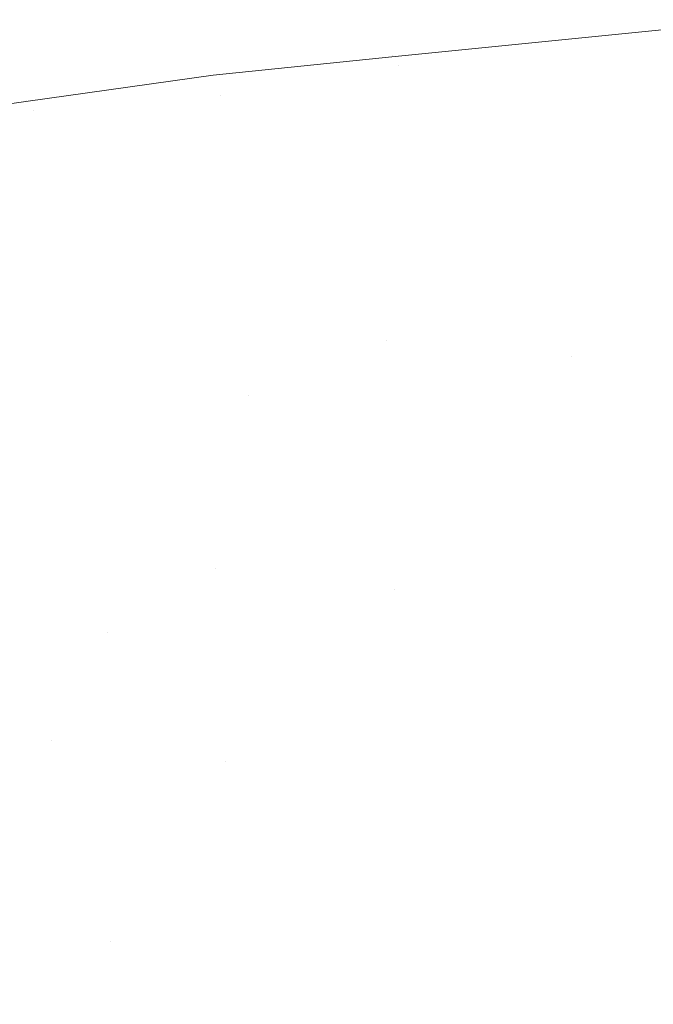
# Model space of a CAD drawing. Header units: centimetres. Extents: x -62 to 63, y 4 to 6.
# Tile 117 of 256: x -61.9234 to -61.8994, y 5.9613 to 5.9985. Entities that reach past the tile are written whole.
import ezdxf

# ---------------------------------------------------------------- set-up
doc = ezdxf.new("R2010")
doc.units = ezdxf.units.CM
doc.header["$LTSCALE"] = 2.54
doc.layers.add('Lucido design-1', color=7, linetype='Continuous')

# ---------------------------------------------------------------- blocks, each defined once
blk = doc.blocks.new('Gruppo-4-1')
at = {"color": 7, "linetype": 'Continuous', "lineweight": 9}
for points, invisible_edges in [([(-61.89537, 5.998452, -2276.32217), (-61.909311, 5.997043, -2276.32217), (-61.909292, 5.997088, -2276.319046)], 10), ([(-61.909311, 5.997043, -2276.32217), (-61.89537, 5.998452, -2276.32217), (-61.89537, 5.998452, -2276.92217), (-61.909311, 5.997043, -2276.92217)], 10), ([(-61.909292, 5.997088, -2276.925294), (-61.909311, 5.997043, -2276.92217), (-61.89537, 5.998452, -2276.92217)], 9), ([(-61.909292, 5.997088, -2276.319046), (-61.895126, 5.998422, -2276.319046), (-61.89537, 5.998452, -2276.32217)], 11), ([(-61.89537, 5.998452, -2276.92217), (-61.895126, 5.998422, -2276.925294), (-61.909292, 5.997088, -2276.925294)], 11), ([(-61.909292, 5.997088, -2276.319046), (-61.909207, 5.996946, -2276.315926), (-61.895062, 5.998278, -2276.315926), (-61.895126, 5.998422, -2276.319046)], 15), ([(-61.895126, 5.998422, -2276.925294), (-61.895062, 5.998278, -2276.928414), (-61.909207, 5.996946, -2276.928414), (-61.909292, 5.997088, -2276.925294)], 15), ([(-61.894956, 5.998039, -2276.312816), (-61.895062, 5.998278, -2276.315926), (-61.909207, 5.996946, -2276.315926), (-61.909066, 5.99671, -2276.312816)], 15), ([(-61.909066, 5.99671, -2276.931524), (-61.909207, 5.996946, -2276.928414), (-61.895062, 5.998278, -2276.928414), (-61.894956, 5.998039, -2276.931524)], 15), ([(-61.909066, 5.99671, -2276.312816), (-61.90887, 5.996381, -2276.309719), (-61.894807, 5.997705, -2276.309719), (-61.894956, 5.998039, -2276.312816)], 15), ([(-61.894956, 5.998039, -2276.931524), (-61.894807, 5.997705, -2276.934621), (-61.90887, 5.996381, -2276.934621), (-61.909066, 5.99671, -2276.931524)], 15), ([(-61.894617, 5.997277, -2276.30664), (-61.894807, 5.997705, -2276.309719), (-61.90887, 5.996381, -2276.309719), (-61.908618, 5.995959, -2276.30664)], 15), ([(-61.908618, 5.995959, -2276.9377), (-61.90887, 5.996381, -2276.934621), (-61.894807, 5.997705, -2276.934621), (-61.894617, 5.997277, -2276.9377)], 15), ([(-61.923131, 5.995399, -2276.319046), (-61.909292, 5.997088, -2276.319046), (-61.916067, 5.996361, -2276.32217)], 11), ([(-61.923131, 5.995399, -2276.319046), (-61.923026, 5.99526, -2276.315926), (-61.909207, 5.996946, -2276.315926), (-61.909292, 5.997088, -2276.319046)], 15), ([(-61.916067, 5.996361, -2276.92217), (-61.909292, 5.997088, -2276.925294), (-61.923131, 5.995399, -2276.925294)], 11), ([(-61.909292, 5.997088, -2276.925294), (-61.909207, 5.996946, -2276.928414), (-61.923026, 5.99526, -2276.928414), (-61.923131, 5.995399, -2276.925294)], 15), ([(-61.909292, 5.997088, -2276.319046), (-61.909311, 5.997043, -2276.32217), (-61.916067, 5.996361, -2276.32217)], 9), ([(-61.916067, 5.996361, -2276.92217), (-61.909311, 5.997043, -2276.92217), (-61.909292, 5.997088, -2276.925294)], 10), ([(-61.908618, 5.995959, -2276.30664), (-61.908312, 5.995446, -2276.303583), (-61.894386, 5.996757, -2276.303583), (-61.894617, 5.997277, -2276.30664)], 15), ([(-61.894617, 5.997277, -2276.9377), (-61.894386, 5.996757, -2276.940757), (-61.908312, 5.995446, -2276.940757), (-61.908618, 5.995959, -2276.9377)], 15), ([(-61.909066, 5.99671, -2276.312816), (-61.909207, 5.996946, -2276.315926), (-61.923026, 5.99526, -2276.315926), (-61.922852, 5.995028, -2276.312816)], 15), ([(-61.922852, 5.995028, -2276.931524), (-61.923026, 5.99526, -2276.928414), (-61.909207, 5.996946, -2276.928414), (-61.909066, 5.99671, -2276.931524)], 15), ([(-61.915784, 5.995586, -2276.309719), (-61.909066, 5.99671, -2276.312816), (-61.922852, 5.995028, -2276.312816)], 11), ([(-61.922852, 5.995028, -2276.931524), (-61.909066, 5.99671, -2276.931524), (-61.915784, 5.995586, -2276.934621)], 11), ([(-61.909311, 5.997043, -2276.92217), (-61.916067, 5.996361, -2276.92217), (-61.916067, 5.996361, -2276.32217), (-61.909311, 5.997043, -2276.32217)], 10), ([(-61.915784, 5.995586, -2276.309719), (-61.90887, 5.996381, -2276.309719), (-61.909066, 5.99671, -2276.312816)], 11), ([(-61.909066, 5.99671, -2276.931524), (-61.90887, 5.996381, -2276.934621), (-61.915784, 5.995586, -2276.934621)], 11), ([(-61.894114, 5.996146, -2276.300554), (-61.894386, 5.996757, -2276.303583), (-61.908312, 5.995446, -2276.303583), (-61.907952, 5.994844, -2276.300554)], 15), ([(-61.907952, 5.994844, -2276.943786), (-61.908312, 5.995446, -2276.940757), (-61.894386, 5.996757, -2276.940757), (-61.894114, 5.996146, -2276.943786)], 15), ([(-61.916067, 5.996361, -2276.32217), (-61.923153, 5.995356, -2276.32217), (-61.923131, 5.995399, -2276.319046)], 10), ([(-61.923153, 5.995356, -2276.32217), (-61.916067, 5.996361, -2276.32217), (-61.916067, 5.996361, -2276.92217), (-61.923153, 5.995356, -2276.92217)], 10), ([(-61.923131, 5.995399, -2276.925294), (-61.923153, 5.995356, -2276.92217), (-61.916067, 5.996361, -2276.92217)], 9), ([(-61.915502, 5.995167, -2276.30664), (-61.908618, 5.995959, -2276.30664), (-61.90887, 5.996381, -2276.309719), (-61.915784, 5.995586, -2276.309719)], 15), ([(-61.915784, 5.995586, -2276.934621), (-61.90887, 5.996381, -2276.934621), (-61.908618, 5.995959, -2276.9377), (-61.915502, 5.995167, -2276.9377)], 15), ([(-61.915159, 5.994659, -2276.303583), (-61.908312, 5.995446, -2276.303583), (-61.908618, 5.995959, -2276.30664), (-61.915502, 5.995167, -2276.30664)], 15), ([(-61.915502, 5.995167, -2276.9377), (-61.908618, 5.995959, -2276.9377), (-61.908312, 5.995446, -2276.940757), (-61.915159, 5.994659, -2276.940757)], 15), ([(-61.907952, 5.994844, -2276.300554), (-61.907539, 5.994153, -2276.297555), (-61.893803, 5.995446, -2276.297555), (-61.894114, 5.996146, -2276.300554)], 15), ([(-61.894114, 5.996146, -2276.943786), (-61.893803, 5.995446, -2276.946785), (-61.907539, 5.994153, -2276.946785), (-61.907952, 5.994844, -2276.943786)], 15), ([(-61.922852, 5.995028, -2276.312816), (-61.922608, 5.994704, -2276.309719), (-61.915784, 5.995586, -2276.309719)], 11), ([(-61.915784, 5.995586, -2276.934621), (-61.922608, 5.994704, -2276.934621), (-61.922852, 5.995028, -2276.931524)], 11), ([(-61.915784, 5.995586, -2276.309719), (-61.922608, 5.994704, -2276.309719), (-61.922296, 5.99429, -2276.30664), (-61.915502, 5.995167, -2276.30664)], 15), ([(-61.915502, 5.995167, -2276.9377), (-61.922296, 5.99429, -2276.9377), (-61.922608, 5.994704, -2276.934621), (-61.915784, 5.995586, -2276.934621)], 15), ([(-61.929906, 5.994427, -2276.319046), (-61.923131, 5.995399, -2276.319046), (-61.923153, 5.995356, -2276.32217), (-61.935307, 5.993634, -2276.32217)], 11), ([(-61.935307, 5.993634, -2276.92217), (-61.923153, 5.995356, -2276.92217), (-61.923131, 5.995399, -2276.925294), (-61.929906, 5.994427, -2276.925294)], 14), ([(-61.923153, 5.995356, -2276.92217), (-61.935307, 5.993634, -2276.92217), (-61.935307, 5.993634, -2276.32217), (-61.923153, 5.995356, -2276.32217)], 10), ([(-61.929791, 5.994289, -2276.315926), (-61.923026, 5.99526, -2276.315926), (-61.923131, 5.995399, -2276.319046), (-61.929906, 5.994427, -2276.319046)], 15), ([(-61.929906, 5.994427, -2276.925294), (-61.923131, 5.995399, -2276.925294), (-61.923026, 5.99526, -2276.928414), (-61.929791, 5.994289, -2276.928414)], 15), ([(-61.9296, 5.99406, -2276.312816), (-61.922852, 5.995028, -2276.312816), (-61.923026, 5.99526, -2276.315926), (-61.929791, 5.994289, -2276.315926)], 15), ([(-61.929791, 5.994289, -2276.928414), (-61.923026, 5.99526, -2276.928414), (-61.922852, 5.995028, -2276.931524), (-61.9296, 5.99406, -2276.931524)], 15), ([(-61.914755, 5.994061, -2276.300554), (-61.907952, 5.994844, -2276.300554), (-61.908312, 5.995446, -2276.303583), (-61.915159, 5.994659, -2276.303583)], 15), ([(-61.915159, 5.994659, -2276.940757), (-61.908312, 5.995446, -2276.940757), (-61.907952, 5.994844, -2276.943786), (-61.914755, 5.994061, -2276.943786)], 15), ([(-61.893453, 5.994659, -2276.29459), (-61.893803, 5.995446, -2276.297555), (-61.907539, 5.994153, -2276.297555), (-61.907076, 5.993376, -2276.29459)], 15), ([(-61.907076, 5.993376, -2276.94975), (-61.907539, 5.994153, -2276.946785), (-61.893803, 5.995446, -2276.946785), (-61.893453, 5.994659, -2276.94975)], 15), ([(-61.929334, 5.99374, -2276.309719), (-61.922608, 5.994704, -2276.309719), (-61.922852, 5.995028, -2276.312816), (-61.9296, 5.99406, -2276.312816)], 15), ([(-61.9296, 5.99406, -2276.931524), (-61.922852, 5.995028, -2276.931524), (-61.922608, 5.994704, -2276.934621), (-61.929334, 5.99374, -2276.934621)], 15), ([(-61.915502, 5.995167, -2276.30664), (-61.922296, 5.99429, -2276.30664), (-61.921916, 5.993786, -2276.303583), (-61.915159, 5.994659, -2276.303583)], 15), ([(-61.915159, 5.994659, -2276.940757), (-61.921916, 5.993786, -2276.940757), (-61.922296, 5.99429, -2276.9377), (-61.915502, 5.995167, -2276.9377)], 15), ([(-61.914293, 5.993376, -2276.297555), (-61.907539, 5.994153, -2276.297555), (-61.907952, 5.994844, -2276.300554), (-61.914755, 5.994061, -2276.300554)], 15), ([(-61.914755, 5.994061, -2276.943786), (-61.907952, 5.994844, -2276.943786), (-61.907539, 5.994153, -2276.946785), (-61.914293, 5.993376, -2276.946785)], 15), ([(-61.928992, 5.99333, -2276.30664), (-61.922296, 5.99429, -2276.30664), (-61.922608, 5.994704, -2276.309719), (-61.929334, 5.99374, -2276.309719)], 15), ([(-61.929334, 5.99374, -2276.934621), (-61.922608, 5.994704, -2276.934621), (-61.922296, 5.99429, -2276.9377), (-61.928992, 5.99333, -2276.9377)], 15), ([(-61.915159, 5.994659, -2276.303583), (-61.921916, 5.993786, -2276.303583), (-61.921471, 5.993194, -2276.300554), (-61.914755, 5.994061, -2276.300554)], 15), ([(-61.914755, 5.994061, -2276.943786), (-61.921471, 5.993194, -2276.943786), (-61.921916, 5.993786, -2276.940757), (-61.915159, 5.994659, -2276.940757)], 15), ([(-61.907076, 5.993376, -2276.29459), (-61.906562, 5.992515, -2276.291665), (-61.893065, 5.993786, -2276.291665), (-61.893453, 5.994659, -2276.29459)], 15), ([(-61.893453, 5.994659, -2276.94975), (-61.893065, 5.993786, -2276.952675), (-61.906562, 5.992515, -2276.952675), (-61.907076, 5.993376, -2276.94975)], 15), ([(-61.928577, 5.992831, -2276.303583), (-61.921916, 5.993786, -2276.303583), (-61.922296, 5.99429, -2276.30664), (-61.928992, 5.99333, -2276.30664)], 15), ([(-61.928992, 5.99333, -2276.9377), (-61.922296, 5.99429, -2276.9377), (-61.921916, 5.993786, -2276.940757), (-61.928577, 5.992831, -2276.940757)], 15), ([(-61.913774, 5.992606, -2276.29459), (-61.907076, 5.993376, -2276.29459), (-61.907539, 5.994153, -2276.297555), (-61.914293, 5.993376, -2276.297555)], 15), ([(-61.914293, 5.993376, -2276.946785), (-61.907539, 5.994153, -2276.946785), (-61.907076, 5.993376, -2276.94975), (-61.913774, 5.992606, -2276.94975)], 15), ([(-61.928089, 5.992245, -2276.300554), (-61.921471, 5.993194, -2276.300554), (-61.921916, 5.993786, -2276.303583), (-61.928577, 5.992831, -2276.303583)], 15), ([(-61.928577, 5.992831, -2276.940757), (-61.921916, 5.993786, -2276.940757), (-61.921471, 5.993194, -2276.943786), (-61.928089, 5.992245, -2276.943786)], 15), ([(-61.914755, 5.994061, -2276.300554), (-61.921471, 5.993194, -2276.300554), (-61.920959, 5.992515, -2276.297555), (-61.914293, 5.993376, -2276.297555)], 15), ([(-61.914293, 5.993376, -2276.946785), (-61.920959, 5.992515, -2276.946785), (-61.921471, 5.993194, -2276.943786), (-61.914755, 5.994061, -2276.943786)], 15), ([(-61.89264, 5.992831, -2276.288781), (-61.893065, 5.993786, -2276.291665), (-61.906562, 5.992515, -2276.291665), (-61.905999, 5.991573, -2276.288781)], 15), ([(-61.905999, 5.991573, -2276.955559), (-61.906562, 5.992515, -2276.952675), (-61.893065, 5.993786, -2276.952675), (-61.89264, 5.992831, -2276.955559)], 15), ([(-61.914293, 5.993376, -2276.297555), (-61.920959, 5.992515, -2276.297555), (-61.920385, 5.991752, -2276.29459), (-61.913774, 5.992606, -2276.29459)], 15), ([(-61.913774, 5.992606, -2276.94975), (-61.920385, 5.991752, -2276.94975), (-61.920959, 5.992515, -2276.946785), (-61.914293, 5.993376, -2276.946785)], 15), ([(-61.913198, 5.991752, -2276.291665), (-61.906562, 5.992515, -2276.291665), (-61.907076, 5.993376, -2276.29459), (-61.913774, 5.992606, -2276.29459)], 15), ([(-61.913774, 5.992606, -2276.94975), (-61.907076, 5.993376, -2276.94975), (-61.906562, 5.992515, -2276.952675), (-61.913198, 5.991752, -2276.952675)], 15), ([(-61.927529, 5.991573, -2276.297555), (-61.920959, 5.992515, -2276.297555), (-61.921471, 5.993194, -2276.300554), (-61.928089, 5.992245, -2276.300554)], 15), ([(-61.928089, 5.992245, -2276.943786), (-61.921471, 5.993194, -2276.943786), (-61.920959, 5.992515, -2276.946785), (-61.927529, 5.991573, -2276.946785)], 15), ([(-61.913774, 5.992606, -2276.29459), (-61.920385, 5.991752, -2276.29459), (-61.919748, 5.990906, -2276.291665), (-61.913198, 5.991752, -2276.291665)], 15), ([(-61.913198, 5.991752, -2276.952675), (-61.919748, 5.990906, -2276.952675), (-61.920385, 5.991752, -2276.94975), (-61.913774, 5.992606, -2276.94975)], 15), ([(-61.905999, 5.991573, -2276.288781), (-61.905389, 5.990552, -2276.285944), (-61.892179, 5.991795, -2276.285944), (-61.89264, 5.992831, -2276.288781)], 15), ([(-61.89264, 5.992831, -2276.955559), (-61.892179, 5.991795, -2276.958396), (-61.905389, 5.990552, -2276.958396), (-61.905999, 5.991573, -2276.955559)], 15), ([(-61.9269, 5.990818, -2276.29459), (-61.920385, 5.991752, -2276.29459), (-61.920959, 5.992515, -2276.297555), (-61.927529, 5.991573, -2276.297555)], 15), ([(-61.927529, 5.991573, -2276.946785), (-61.920959, 5.992515, -2276.946785), (-61.920385, 5.991752, -2276.94975), (-61.9269, 5.990818, -2276.94975)], 15), ([(-61.912568, 5.990818, -2276.288781), (-61.905999, 5.991573, -2276.288781), (-61.906562, 5.992515, -2276.291665), (-61.913198, 5.991752, -2276.291665)], 15), ([(-61.913198, 5.991752, -2276.952675), (-61.906562, 5.992515, -2276.952675), (-61.905999, 5.991573, -2276.955559), (-61.912568, 5.990818, -2276.955559)], 15), ([(-61.926203, 5.98998, -2276.291665), (-61.919748, 5.990906, -2276.291665), (-61.920385, 5.991752, -2276.29459), (-61.9269, 5.990818, -2276.29459)], 15), ([(-61.9269, 5.990818, -2276.94975), (-61.920385, 5.991752, -2276.94975), (-61.919748, 5.990906, -2276.952675), (-61.926203, 5.98998, -2276.952675)], 15), ([(-61.913198, 5.991752, -2276.291665), (-61.919748, 5.990906, -2276.291665), (-61.919051, 5.98998, -2276.288781), (-61.912568, 5.990818, -2276.288781)], 15), ([(-61.912568, 5.990818, -2276.955559), (-61.919051, 5.98998, -2276.955559), (-61.919748, 5.990906, -2276.952675), (-61.913198, 5.991752, -2276.952675)], 15), ([(-61.911884, 5.989805, -2276.285944), (-61.905389, 5.990552, -2276.285944), (-61.905999, 5.991573, -2276.288781), (-61.912568, 5.990818, -2276.288781)], 15), ([(-61.912568, 5.990818, -2276.955559), (-61.905999, 5.991573, -2276.955559), (-61.905389, 5.990552, -2276.958396), (-61.911884, 5.989805, -2276.958396)], 15), ([(-61.891684, 5.990683, -2276.283155), (-61.892179, 5.991795, -2276.285944), (-61.905389, 5.990552, -2276.285944), (-61.904734, 5.989454, -2276.283155)], 15), ([(-61.904734, 5.989454, -2276.961185), (-61.905389, 5.990552, -2276.958396), (-61.892179, 5.991795, -2276.958396), (-61.891684, 5.990683, -2276.961185)], 15), ([(-61.92544, 5.989064, -2276.288781), (-61.919051, 5.98998, -2276.288781), (-61.919748, 5.990906, -2276.291665), (-61.926203, 5.98998, -2276.291665)], 15), ([(-61.926203, 5.98998, -2276.952675), (-61.919748, 5.990906, -2276.952675), (-61.919051, 5.98998, -2276.955559), (-61.92544, 5.989064, -2276.955559)], 15), ([(-61.912568, 5.990818, -2276.288781), (-61.919051, 5.98998, -2276.288781), (-61.918295, 5.988977, -2276.285944), (-61.911884, 5.989805, -2276.285944)], 15), ([(-61.911884, 5.989805, -2276.958396), (-61.918295, 5.988977, -2276.958396), (-61.919051, 5.98998, -2276.955559), (-61.912568, 5.990818, -2276.955559)], 15), ([(-61.91115, 5.988716, -2276.283155), (-61.904734, 5.989454, -2276.283155), (-61.905389, 5.990552, -2276.285944), (-61.911884, 5.989805, -2276.285944)], 15), ([(-61.911884, 5.989805, -2276.958396), (-61.905389, 5.990552, -2276.958396), (-61.904734, 5.989454, -2276.961185), (-61.91115, 5.988716, -2276.961185)], 15), ([(-61.904734, 5.989454, -2276.283155), (-61.904035, 5.988283, -2276.280418), (-61.891157, 5.989495, -2276.280418), (-61.891684, 5.990683, -2276.283155)], 15), ([(-61.891684, 5.990683, -2276.961185), (-61.891157, 5.989495, -2276.963922), (-61.904035, 5.988283, -2276.963922), (-61.904734, 5.989454, -2276.961185)], 15), ([(-61.924613, 5.988071, -2276.285944), (-61.918295, 5.988977, -2276.285944), (-61.919051, 5.98998, -2276.288781), (-61.92544, 5.989064, -2276.288781)], 15), ([(-61.92544, 5.989064, -2276.955559), (-61.919051, 5.98998, -2276.955559), (-61.918295, 5.988977, -2276.958396), (-61.924613, 5.988071, -2276.958396)], 15), ([(-61.911884, 5.989805, -2276.285944), (-61.918295, 5.988977, -2276.285944), (-61.917483, 5.987898, -2276.283155), (-61.91115, 5.988716, -2276.283155)], 15), ([(-61.91115, 5.988716, -2276.961185), (-61.917483, 5.987898, -2276.961185), (-61.918295, 5.988977, -2276.958396), (-61.911884, 5.989805, -2276.958396)], 15), ([(-61.910367, 5.987555, -2276.280418), (-61.904035, 5.988283, -2276.280418), (-61.904734, 5.989454, -2276.283155), (-61.91115, 5.988716, -2276.283155)], 15), ([(-61.91115, 5.988716, -2276.961185), (-61.904734, 5.989454, -2276.961185), (-61.904035, 5.988283, -2276.963922), (-61.910367, 5.987555, -2276.963922)], 15), ([(-61.890597, 5.988237, -2276.277736), (-61.891157, 5.989495, -2276.280418), (-61.904035, 5.988283, -2276.280418), (-61.903293, 5.987041, -2276.277736)], 15), ([(-61.903293, 5.987041, -2276.966604), (-61.904035, 5.988283, -2276.963922), (-61.891157, 5.989495, -2276.963922), (-61.890597, 5.988237, -2276.966604)], 15), ([(-61.923724, 5.987003, -2276.283155), (-61.917483, 5.987898, -2276.283155), (-61.918295, 5.988977, -2276.285944), (-61.924613, 5.988071, -2276.285944)], 15), ([(-61.924613, 5.988071, -2276.958396), (-61.918295, 5.988977, -2276.958396), (-61.917483, 5.987898, -2276.961185), (-61.923724, 5.987003, -2276.961185)], 15), ([(-61.91115, 5.988716, -2276.283155), (-61.917483, 5.987898, -2276.283155), (-61.916616, 5.986748, -2276.280418), (-61.910367, 5.987555, -2276.280418)], 15), ([(-61.910367, 5.987555, -2276.963922), (-61.916616, 5.986748, -2276.963922), (-61.917483, 5.987898, -2276.961185), (-61.91115, 5.988716, -2276.961185)], 15), ([(-61.909536, 5.986323, -2276.277736), (-61.903293, 5.987041, -2276.277736), (-61.904035, 5.988283, -2276.280418), (-61.910367, 5.987555, -2276.280418)], 15), ([(-61.910367, 5.987555, -2276.963922), (-61.904035, 5.988283, -2276.963922), (-61.903293, 5.987041, -2276.966604), (-61.909536, 5.986323, -2276.966604)], 15), ([(-61.903293, 5.987041, -2276.277736), (-61.902512, 5.985732, -2276.275111), (-61.890007, 5.98691, -2276.275111), (-61.890597, 5.988237, -2276.277736)], 15), ([(-61.890597, 5.988237, -2276.966604), (-61.890007, 5.98691, -2276.969229), (-61.902512, 5.985732, -2276.969229), (-61.903293, 5.987041, -2276.966604)], 15), ([(-61.922776, 5.985864, -2276.280418), (-61.916616, 5.986748, -2276.280418), (-61.917483, 5.987898, -2276.283155), (-61.923724, 5.987003, -2276.283155)], 15), ([(-61.923724, 5.987003, -2276.961185), (-61.917483, 5.987898, -2276.961185), (-61.916616, 5.986748, -2276.963922), (-61.922776, 5.985864, -2276.963922)], 15), ([(-61.910367, 5.987555, -2276.280418), (-61.916616, 5.986748, -2276.280418), (-61.915698, 5.985528, -2276.277736), (-61.909536, 5.986323, -2276.277736)], 15), ([(-61.909536, 5.986323, -2276.966604), (-61.915698, 5.985528, -2276.966604), (-61.916616, 5.986748, -2276.963922), (-61.910367, 5.987555, -2276.963922)], 15), ([(-61.902512, 5.985732, -2276.275111), (-61.903293, 5.987041, -2276.277736), (-61.909536, 5.986323, -2276.277736)], 11), ([(-61.909536, 5.986323, -2276.966604), (-61.903293, 5.987041, -2276.966604), (-61.902512, 5.985732, -2276.969229)], 11), ([(-61.923724, 5.987003, -2276.283155), (-61.929867, 5.986033, -2276.283155), (-61.928837, 5.984907, -2276.280418), (-61.922776, 5.985864, -2276.280418)], 15), ([(-61.922776, 5.985864, -2276.963922), (-61.928837, 5.984907, -2276.963922), (-61.929867, 5.986033, -2276.961185), (-61.923724, 5.987003, -2276.961185)], 15), ([(-61.92177, 5.984657, -2276.277736), (-61.915698, 5.985528, -2276.277736), (-61.916616, 5.986748, -2276.280418), (-61.922776, 5.985864, -2276.280418)], 15), ([(-61.922776, 5.985864, -2276.963922), (-61.916616, 5.986748, -2276.963922), (-61.915698, 5.985528, -2276.966604), (-61.92177, 5.984657, -2276.966604)], 15), ([(-61.889388, 5.985518, -2276.272546), (-61.890007, 5.98691, -2276.275111), (-61.902512, 5.985732, -2276.275111), (-61.901692, 5.984359, -2276.272546)], 15), ([(-61.901692, 5.984359, -2276.971794), (-61.902512, 5.985732, -2276.969229), (-61.890007, 5.98691, -2276.969229), (-61.889388, 5.985518, -2276.971794)], 15), ([(-61.909536, 5.986323, -2276.277736), (-61.915698, 5.985528, -2276.277736), (-61.914729, 5.984242, -2276.275111)], 11), ([(-61.914729, 5.984242, -2276.969229), (-61.915698, 5.985528, -2276.966604), (-61.909536, 5.986323, -2276.966604)], 11), ([(-61.909536, 5.986323, -2276.277736), (-61.914729, 5.984242, -2276.275111), (-61.902512, 5.985732, -2276.275111)], 11), ([(-61.902512, 5.985732, -2276.969229), (-61.914729, 5.984242, -2276.969229), (-61.909536, 5.986323, -2276.966604)], 11), ([(-61.922776, 5.985864, -2276.280418), (-61.928837, 5.984907, -2276.280418), (-61.927747, 5.983713, -2276.277736), (-61.92177, 5.984657, -2276.277736)], 15), ([(-61.92177, 5.984657, -2276.966604), (-61.927747, 5.983713, -2276.966604), (-61.928837, 5.984907, -2276.963922), (-61.922776, 5.985864, -2276.963922)], 15), ([(-61.901692, 5.984359, -2276.272546), (-61.902512, 5.985732, -2276.275111), (-61.914729, 5.984242, -2276.275111), (-61.913713, 5.982893, -2276.272546)], 15), ([(-61.913713, 5.982893, -2276.971794), (-61.914729, 5.984242, -2276.969229), (-61.902512, 5.985732, -2276.969229), (-61.901692, 5.984359, -2276.971794)], 15), ([(-61.92071, 5.983384, -2276.275111), (-61.914729, 5.984242, -2276.275111), (-61.915698, 5.985528, -2276.277736), (-61.92177, 5.984657, -2276.277736)], 15), ([(-61.92177, 5.984657, -2276.966604), (-61.915698, 5.985528, -2276.966604), (-61.914729, 5.984242, -2276.969229), (-61.92071, 5.983384, -2276.969229)], 15), ([(-61.901692, 5.984359, -2276.272546), (-61.900836, 5.982926, -2276.270043), (-61.888741, 5.984064, -2276.270043), (-61.889388, 5.985518, -2276.272546)], 15), ([(-61.889388, 5.985518, -2276.971794), (-61.888741, 5.984064, -2276.974297), (-61.900836, 5.982926, -2276.974297), (-61.901692, 5.984359, -2276.971794)], 15), ([(-61.92177, 5.984657, -2276.277736), (-61.927747, 5.983713, -2276.277736), (-61.926596, 5.982454, -2276.275111), (-61.92071, 5.983384, -2276.275111)], 15), ([(-61.92071, 5.983384, -2276.969229), (-61.926596, 5.982454, -2276.969229), (-61.927747, 5.983713, -2276.966604), (-61.92177, 5.984657, -2276.966604)], 15), ([(-61.919598, 5.982048, -2276.272546), (-61.913713, 5.982893, -2276.272546), (-61.914729, 5.984242, -2276.275111), (-61.92071, 5.983384, -2276.275111)], 15), ([(-61.92071, 5.983384, -2276.969229), (-61.914729, 5.984242, -2276.969229), (-61.913713, 5.982893, -2276.971794), (-61.919598, 5.982048, -2276.971794)], 15), ([(-61.913713, 5.982893, -2276.272546), (-61.912652, 5.981484, -2276.270043), (-61.900836, 5.982926, -2276.270043), (-61.901692, 5.984359, -2276.272546)], 15), ([(-61.901692, 5.984359, -2276.971794), (-61.900836, 5.982926, -2276.974297), (-61.912652, 5.981484, -2276.974297), (-61.913713, 5.982893, -2276.971794)], 15), ([(-61.888069, 5.982553, -2276.267604), (-61.888741, 5.984064, -2276.270043), (-61.900836, 5.982926, -2276.270043), (-61.899946, 5.981434, -2276.267604)], 15), ([(-61.899946, 5.981434, -2276.976736), (-61.900836, 5.982926, -2276.974297), (-61.888741, 5.984064, -2276.974297), (-61.888069, 5.982553, -2276.976736)], 15), ([(-61.92071, 5.983384, -2276.275111), (-61.926596, 5.982454, -2276.275111), (-61.92539, 5.981134, -2276.272546), (-61.919598, 5.982048, -2276.272546)], 15), ([(-61.919598, 5.982048, -2276.971794), (-61.92539, 5.981134, -2276.971794), (-61.926596, 5.982454, -2276.969229), (-61.92071, 5.983384, -2276.969229)], 15), ([(-61.918437, 5.980654, -2276.270043), (-61.912652, 5.981484, -2276.270043), (-61.913713, 5.982893, -2276.272546), (-61.919598, 5.982048, -2276.272546)], 15), ([(-61.919598, 5.982048, -2276.971794), (-61.913713, 5.982893, -2276.971794), (-61.912652, 5.981484, -2276.974297), (-61.918437, 5.980654, -2276.974297)], 15), ([(-61.899946, 5.981434, -2276.267604), (-61.900836, 5.982926, -2276.270043), (-61.912652, 5.981484, -2276.270043), (-61.911549, 5.980018, -2276.267604)], 15), ([(-61.911549, 5.980018, -2276.976736), (-61.912652, 5.981484, -2276.974297), (-61.900836, 5.982926, -2276.974297), (-61.899946, 5.981434, -2276.976736)], 15), ([(-61.899946, 5.981434, -2276.267604), (-61.899023, 5.979889, -2276.26523), (-61.887372, 5.980986, -2276.26523), (-61.888069, 5.982553, -2276.267604)], 15), ([(-61.888069, 5.982553, -2276.976736), (-61.887372, 5.980986, -2276.979109), (-61.899023, 5.979889, -2276.979109), (-61.899946, 5.981434, -2276.976736)], 15), ([(-61.919598, 5.982048, -2276.272546), (-61.92539, 5.981134, -2276.272546), (-61.92413, 5.979755, -2276.270043), (-61.918437, 5.980654, -2276.270043)], 15), ([(-61.918437, 5.980654, -2276.974297), (-61.92413, 5.979755, -2276.974297), (-61.92539, 5.981134, -2276.971794), (-61.919598, 5.982048, -2276.971794)], 15), ([(-61.917229, 5.979204, -2276.267604), (-61.911549, 5.980018, -2276.267604), (-61.912652, 5.981484, -2276.270043), (-61.918437, 5.980654, -2276.270043)], 15), ([(-61.918437, 5.980654, -2276.974297), (-61.912652, 5.981484, -2276.974297), (-61.911549, 5.980018, -2276.976736), (-61.917229, 5.979204, -2276.976736)], 15), ([(-61.911549, 5.980018, -2276.267604), (-61.910406, 5.9785, -2276.26523), (-61.899023, 5.979889, -2276.26523), (-61.899946, 5.981434, -2276.267604)], 15), ([(-61.899946, 5.981434, -2276.976736), (-61.899023, 5.979889, -2276.979109), (-61.910406, 5.9785, -2276.979109), (-61.911549, 5.980018, -2276.976736)], 15), ([(-61.918437, 5.980654, -2276.270043), (-61.92413, 5.979755, -2276.270043), (-61.92282, 5.978321, -2276.267604), (-61.917229, 5.979204, -2276.267604)], 15), ([(-61.917229, 5.979204, -2276.976736), (-61.92282, 5.978321, -2276.976736), (-61.92413, 5.979755, -2276.974297), (-61.918437, 5.980654, -2276.974297)], 15), ([(-61.915978, 5.977701, -2276.26523), (-61.910406, 5.9785, -2276.26523), (-61.911549, 5.980018, -2276.267604), (-61.917229, 5.979204, -2276.267604)], 15), ([(-61.917229, 5.979204, -2276.976736), (-61.911549, 5.980018, -2276.976736), (-61.910406, 5.9785, -2276.979109), (-61.915978, 5.977701, -2276.979109)], 15), ([(-61.928314, 5.977372, -2276.267604), (-61.92282, 5.978321, -2276.267604), (-61.92413, 5.979755, -2276.270043), (-61.929725, 5.978788, -2276.270043)], 15), ([(-61.929725, 5.978788, -2276.974297), (-61.92413, 5.979755, -2276.974297), (-61.92282, 5.978321, -2276.976736), (-61.928314, 5.977372, -2276.976736)], 15), ([(-61.89807, 5.978293, -2276.262924), (-61.899023, 5.979889, -2276.26523), (-61.910406, 5.9785, -2276.26523), (-61.909225, 5.976932, -2276.262924)], 15), ([(-61.909225, 5.976932, -2276.981416), (-61.910406, 5.9785, -2276.979109), (-61.899023, 5.979889, -2276.979109), (-61.89807, 5.978293, -2276.981416)], 15), ([(-61.917229, 5.979204, -2276.267604), (-61.92282, 5.978321, -2276.267604), (-61.921462, 5.976835, -2276.26523), (-61.915978, 5.977701, -2276.26523)], 15), ([(-61.915978, 5.977701, -2276.979109), (-61.921462, 5.976835, -2276.979109), (-61.92282, 5.978321, -2276.976736), (-61.917229, 5.979204, -2276.976736)], 15), ([(-61.909225, 5.976932, -2276.262924), (-61.910406, 5.9785, -2276.26523), (-61.915978, 5.977701, -2276.26523)], 11), ([(-61.915978, 5.977701, -2276.979109), (-61.910406, 5.9785, -2276.979109), (-61.909225, 5.976932, -2276.981416)], 11), ([(-61.926852, 5.975904, -2276.26523), (-61.921462, 5.976835, -2276.26523), (-61.92282, 5.978321, -2276.267604), (-61.928314, 5.977372, -2276.267604)], 15), ([(-61.928314, 5.977372, -2276.976736), (-61.92282, 5.978321, -2276.976736), (-61.921462, 5.976835, -2276.979109), (-61.926852, 5.975904, -2276.979109)], 15), ([(-61.909225, 5.976932, -2276.262924), (-61.908009, 5.975318, -2276.260685), (-61.89709, 5.97665, -2276.260685), (-61.89807, 5.978293, -2276.262924)], 15), ([(-61.89807, 5.978293, -2276.981416), (-61.89709, 5.97665, -2276.983655), (-61.908009, 5.975318, -2276.983655), (-61.909225, 5.976932, -2276.981416)], 15), ([(-61.915978, 5.977701, -2276.26523), (-61.921462, 5.976835, -2276.26523), (-61.92006, 5.9753, -2276.262924)], 11), ([(-61.92006, 5.9753, -2276.981416), (-61.921462, 5.976835, -2276.979109), (-61.915978, 5.977701, -2276.979109)], 11), ([(-61.915978, 5.977701, -2276.26523), (-61.92006, 5.9753, -2276.262924), (-61.909225, 5.976932, -2276.262924)], 11), ([(-61.909225, 5.976932, -2276.981416), (-61.92006, 5.9753, -2276.981416), (-61.915978, 5.977701, -2276.979109)], 11), ([(-61.925341, 5.974388, -2276.262924), (-61.92006, 5.9753, -2276.262924), (-61.921462, 5.976835, -2276.26523), (-61.926852, 5.975904, -2276.26523)], 15), ([(-61.926852, 5.975904, -2276.979109), (-61.921462, 5.976835, -2276.979109), (-61.92006, 5.9753, -2276.981416), (-61.925341, 5.974388, -2276.981416)], 15), ([(-61.92006, 5.9753, -2276.262924), (-61.918616, 5.97372, -2276.260685), (-61.908009, 5.975318, -2276.260685), (-61.909225, 5.976932, -2276.262924)], 15), ([(-61.909225, 5.976932, -2276.981416), (-61.908009, 5.975318, -2276.983655), (-61.918616, 5.97372, -2276.983655), (-61.92006, 5.9753, -2276.981416)], 15), ([(-61.896082, 5.974963, -2276.258516), (-61.89709, 5.97665, -2276.260685), (-61.908009, 5.975318, -2276.260685), (-61.906761, 5.97366, -2276.258516)], 15), ([(-61.906761, 5.97366, -2276.985824), (-61.908009, 5.975318, -2276.983655), (-61.89709, 5.97665, -2276.983655), (-61.896082, 5.974963, -2276.985824)], 15), ([(-61.923787, 5.972827, -2276.260685), (-61.918616, 5.97372, -2276.260685), (-61.92006, 5.9753, -2276.262924), (-61.925341, 5.974388, -2276.262924)], 15), ([(-61.925341, 5.974388, -2276.981416), (-61.92006, 5.9753, -2276.981416), (-61.918616, 5.97372, -2276.983655), (-61.923787, 5.972827, -2276.983655)], 15), ([(-61.906761, 5.97366, -2276.258516), (-61.908009, 5.975318, -2276.260685), (-61.918616, 5.97372, -2276.260685), (-61.917134, 5.972098, -2276.258516)], 15), ([(-61.917134, 5.972098, -2276.985824), (-61.918616, 5.97372, -2276.983655), (-61.908009, 5.975318, -2276.983655), (-61.906761, 5.97366, -2276.985824)], 15), ([(-61.906761, 5.97366, -2276.258516), (-61.905483, 5.971963, -2276.256417), (-61.895051, 5.973236, -2276.256417), (-61.896082, 5.974963, -2276.258516)], 15), ([(-61.896082, 5.974963, -2276.985824), (-61.895051, 5.973236, -2276.987923), (-61.905483, 5.971963, -2276.987923), (-61.906761, 5.97366, -2276.985824)], 15), ([(-61.92219, 5.971224, -2276.258516), (-61.917134, 5.972098, -2276.258516), (-61.918616, 5.97372, -2276.260685), (-61.923787, 5.972827, -2276.260685)], 15), ([(-61.923787, 5.972827, -2276.983655), (-61.918616, 5.97372, -2276.983655), (-61.917134, 5.972098, -2276.985824), (-61.92219, 5.971224, -2276.985824)], 15), ([(-61.917134, 5.972098, -2276.258516), (-61.915617, 5.970437, -2276.256417), (-61.905483, 5.971963, -2276.256417), (-61.906761, 5.97366, -2276.258516)], 15), ([(-61.906761, 5.97366, -2276.985824), (-61.905483, 5.971963, -2276.987923), (-61.915617, 5.970437, -2276.987923), (-61.917134, 5.972098, -2276.985824)], 15), ([(-61.893998, 5.971472, -2276.254388), (-61.895051, 5.973236, -2276.256417), (-61.905483, 5.971963, -2276.256417), (-61.904178, 5.97023, -2276.254388)], 15), ([(-61.904178, 5.97023, -2276.989952), (-61.905483, 5.971963, -2276.987923), (-61.895051, 5.973236, -2276.987923), (-61.893998, 5.971472, -2276.989952)], 15), ([(-61.923787, 5.972827, -2276.260685), (-61.928861, 5.971874, -2276.260685), (-61.927153, 5.970292, -2276.258516), (-61.92219, 5.971224, -2276.258516)], 15), ([(-61.92219, 5.971224, -2276.985824), (-61.927153, 5.970292, -2276.985824), (-61.928861, 5.971874, -2276.983655), (-61.923787, 5.972827, -2276.983655)], 15), ([(-61.915617, 5.970437, -2276.256417), (-61.917134, 5.972098, -2276.258516), (-61.92219, 5.971224, -2276.258516)], 11), ([(-61.92219, 5.971224, -2276.985824), (-61.917134, 5.972098, -2276.985824), (-61.915617, 5.970437, -2276.987923)], 11), ([(-61.904178, 5.97023, -2276.254388), (-61.905483, 5.971963, -2276.256417), (-61.915617, 5.970437, -2276.256417), (-61.914067, 5.968741, -2276.254388)], 15), ([(-61.914067, 5.968741, -2276.989952), (-61.915617, 5.970437, -2276.987923), (-61.905483, 5.971963, -2276.987923), (-61.904178, 5.97023, -2276.989952)], 15), ([(-61.904178, 5.97023, -2276.254388), (-61.902848, 5.968464, -2276.25243), (-61.892925, 5.969675, -2276.25243), (-61.893998, 5.971472, -2276.254388)], 15), ([(-61.893998, 5.971472, -2276.989952), (-61.892925, 5.969675, -2276.99191), (-61.902848, 5.968464, -2276.99191), (-61.904178, 5.97023, -2276.989952)], 15), ([(-61.92219, 5.971224, -2276.258516), (-61.927153, 5.970292, -2276.258516), (-61.925404, 5.968673, -2276.256417)], 11), ([(-61.925404, 5.968673, -2276.987923), (-61.927153, 5.970292, -2276.985824), (-61.92219, 5.971224, -2276.985824)], 11), ([(-61.92219, 5.971224, -2276.258516), (-61.925404, 5.968673, -2276.256417), (-61.915617, 5.970437, -2276.256417)], 11), ([(-61.915617, 5.970437, -2276.987923), (-61.925404, 5.968673, -2276.987923), (-61.92219, 5.971224, -2276.985824)], 11), ([(-61.914067, 5.968741, -2276.254388), (-61.915617, 5.970437, -2276.256417), (-61.925404, 5.968673, -2276.256417), (-61.923617, 5.96702, -2276.254388)], 15), ([(-61.923617, 5.96702, -2276.989952), (-61.925404, 5.968673, -2276.987923), (-61.915617, 5.970437, -2276.987923), (-61.914067, 5.968741, -2276.989952)], 15), ([(-61.914067, 5.968741, -2276.254388), (-61.912487, 5.967012, -2276.25243), (-61.902848, 5.968464, -2276.25243), (-61.904178, 5.97023, -2276.254388)], 15), ([(-61.904178, 5.97023, -2276.989952), (-61.902848, 5.968464, -2276.99191), (-61.912487, 5.967012, -2276.99191), (-61.914067, 5.968741, -2276.989952)], 15), ([(-61.901496, 5.966668, -2276.250543), (-61.891834, 5.967847, -2276.250543), (-61.892925, 5.969675, -2276.25243), (-61.902848, 5.968464, -2276.25243)], 15), ([(-61.901496, 5.966668, -2276.993797), (-61.902848, 5.968464, -2276.99191), (-61.892925, 5.969675, -2276.99191), (-61.891834, 5.967847, -2276.993797)], 15), ([(-61.923617, 5.96702, -2276.254388), (-61.921797, 5.965334, -2276.25243), (-61.912487, 5.967012, -2276.25243), (-61.914067, 5.968741, -2276.254388)], 15), ([(-61.914067, 5.968741, -2276.989952), (-61.912487, 5.967012, -2276.99191), (-61.921797, 5.965334, -2276.99191), (-61.923617, 5.96702, -2276.989952)], 15), ([(-61.902848, 5.968464, -2276.25243), (-61.912487, 5.967012, -2276.25243), (-61.910881, 5.965254, -2276.250543), (-61.901496, 5.966668, -2276.250543)], 15), ([(-61.910881, 5.965254, -2276.993797), (-61.912487, 5.967012, -2276.99191), (-61.902848, 5.968464, -2276.99191), (-61.901496, 5.966668, -2276.993797)], 15), ([(-61.900124, 5.964846, -2276.248727), (-61.890727, 5.965993, -2276.248727), (-61.891834, 5.967847, -2276.250543), (-61.901496, 5.966668, -2276.250543)], 15), ([(-61.891834, 5.967847, -2276.993797), (-61.890727, 5.965993, -2276.995613), (-61.900124, 5.964846, -2276.995613), (-61.901496, 5.966668, -2276.993797)], 15), ([(-61.926316, 5.964416, -2276.25243), (-61.921797, 5.965334, -2276.25243), (-61.923617, 5.96702, -2276.254388), (-61.928253, 5.966078, -2276.254388)], 15), ([(-61.928253, 5.966078, -2276.989952), (-61.923617, 5.96702, -2276.989952), (-61.921797, 5.965334, -2276.99191), (-61.926316, 5.964416, -2276.99191)], 15), ([(-61.910881, 5.965254, -2276.250543), (-61.912487, 5.967012, -2276.25243), (-61.921797, 5.965334, -2276.25243), (-61.919946, 5.963621, -2276.250543)], 15), ([(-61.919946, 5.963621, -2276.993797), (-61.921797, 5.965334, -2276.99191), (-61.912487, 5.967012, -2276.99191), (-61.910881, 5.965254, -2276.993797)], 15), ([(-61.901496, 5.966668, -2276.250543), (-61.910881, 5.965254, -2276.250543), (-61.909252, 5.963471, -2276.248727), (-61.900124, 5.964846, -2276.248727)], 15), ([(-61.901496, 5.966668, -2276.993797), (-61.900124, 5.964846, -2276.995613), (-61.909252, 5.963471, -2276.995613), (-61.910881, 5.965254, -2276.993797)], 15), ([(-61.898734, 5.963, -2276.246983), (-61.889605, 5.964114, -2276.246983), (-61.890727, 5.965993, -2276.248727), (-61.900124, 5.964846, -2276.248727)], 15), ([(-61.900124, 5.964846, -2276.995613), (-61.890727, 5.965993, -2276.995613), (-61.889605, 5.964114, -2276.997357), (-61.898734, 5.963, -2276.997357)], 15), ([(-61.919946, 5.963621, -2276.250543), (-61.921797, 5.965334, -2276.25243), (-61.926316, 5.964416, -2276.25243)], 11), ([(-61.926316, 5.964416, -2276.99191), (-61.921797, 5.965334, -2276.99191), (-61.919946, 5.963621, -2276.993797)], 11), ([(-61.919946, 5.963621, -2276.250543), (-61.918068, 5.961882, -2276.248727), (-61.909252, 5.963471, -2276.248727), (-61.910881, 5.965254, -2276.250543)], 15), ([(-61.910881, 5.965254, -2276.993797), (-61.909252, 5.963471, -2276.995613), (-61.918068, 5.961882, -2276.995613), (-61.919946, 5.963621, -2276.993797)], 15), ([(-61.900124, 5.964846, -2276.248727), (-61.909252, 5.963471, -2276.248727), (-61.907601, 5.961664, -2276.246983), (-61.898734, 5.963, -2276.246983)], 15), ([(-61.898734, 5.963, -2276.997357), (-61.907601, 5.961664, -2276.997357), (-61.909252, 5.963471, -2276.995613), (-61.900124, 5.964846, -2276.995613)], 15), ([(-61.926316, 5.964416, -2276.25243), (-61.928652, 5.961785, -2276.250543), (-61.919946, 5.963621, -2276.250543)], 11), ([(-61.919946, 5.963621, -2276.993797), (-61.928652, 5.961785, -2276.993797), (-61.926316, 5.964416, -2276.99191)], 11), ([(-61.928652, 5.961785, -2276.250543), (-61.926535, 5.960096, -2276.248727), (-61.918068, 5.961882, -2276.248727), (-61.919946, 5.963621, -2276.250543)], 15), ([(-61.919946, 5.963621, -2276.993797), (-61.918068, 5.961882, -2276.995613), (-61.926535, 5.960096, -2276.995613), (-61.928652, 5.961785, -2276.993797)], 15), ([(-61.907601, 5.961664, -2276.246983), (-61.909252, 5.963471, -2276.248727), (-61.918068, 5.961882, -2276.248727), (-61.916166, 5.960121, -2276.246983)], 15), ([(-61.916166, 5.960121, -2276.997357), (-61.918068, 5.961882, -2276.995613), (-61.909252, 5.963471, -2276.995613), (-61.907601, 5.961664, -2276.997357)], 15), ([(-61.898734, 5.963, -2276.246983), (-61.907601, 5.961664, -2276.246983), (-61.905933, 5.959838, -2276.245308), (-61.897329, 5.961134, -2276.245308)], 15), ([(-61.897329, 5.961134, -2276.999031), (-61.905933, 5.959838, -2276.999031), (-61.907601, 5.961664, -2276.997357), (-61.898734, 5.963, -2276.997357)], 15), ([(-61.916166, 5.960121, -2276.246983), (-61.918068, 5.961882, -2276.248727), (-61.926535, 5.960096, -2276.248727), (-61.924391, 5.958386, -2276.246983)], 15), ([(-61.924391, 5.958386, -2276.997357), (-61.926535, 5.960096, -2276.995613), (-61.918068, 5.961882, -2276.995613), (-61.916166, 5.960121, -2276.997357)], 15), ([(-61.916166, 5.960121, -2276.246983), (-61.914242, 5.958341, -2276.245308), (-61.905933, 5.959838, -2276.245308), (-61.907601, 5.961664, -2276.246983)], 15), ([(-61.907601, 5.961664, -2276.997357), (-61.905933, 5.959838, -2276.999031), (-61.914242, 5.958341, -2276.999031), (-61.916166, 5.960121, -2276.997357)], 15)]:
    blk.add_3dface(points, dxfattribs=dict(at, invisible_edges=invisible_edges))
blk = doc.blocks.new('Gruppo-5-1')
at = {"color": 7}
blk.add_blockref('Gruppo-4-1', (0, 0), dxfattribs=at)

msp = doc.modelspace()

# ---------------------------------------------------------------- block references
at = {"layer": 'Lucido design-1', "color": 7}
msp.add_blockref('Gruppo-5-1', (0, 0), dxfattribs=at)

doc.saveas('drawing.dxf')
